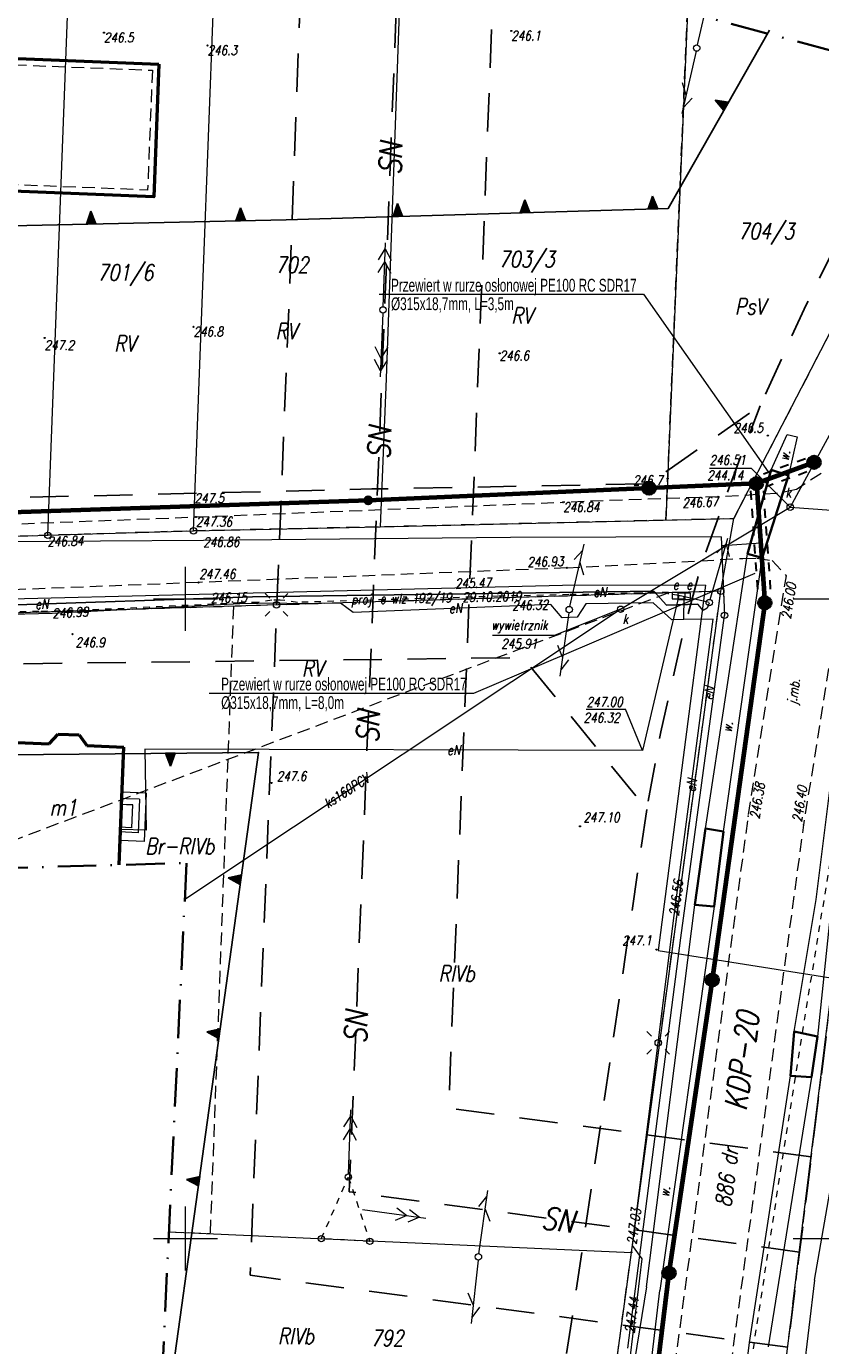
# Model space of a CAD drawing. Header units: millimetres. Extents: x 7436010 to 7436992, y 5663514 to 5666647.
# Tile 42 of 45: x 7436738 to 7436800, y 5666492 to 5666595. Entities that reach past the tile are written whole.
import ezdxf
from ezdxf.enums import TextEntityAlignment as Align

# ---------------------------------------------------------------- set-up
doc = ezdxf.new("R2010")
doc.units = ezdxf.units.MM
doc.header["$PDSIZE"] = 1
for name, pattern in [('0.7_0.7', [1.4, 0.7, -0.7]), ('1', [0]), ('2_EGBU_A', [0]), ('3', [1, 0.5, -0.5]), ('4', [2.5, 1.5, -1]), ('BUW', [1.5, 1, -0.5]), ('DUL', [1, 0.5, -0.5]), ('EGKK', [2, 1.5, -0.5]), ('GAK', [3.5, 2, -0.75, 0, -0.75]), ('GDE', [0]), ('GUZ', [1.5, 1, -0.5]), ('KOR', [2, 1, 1]), ('KOU', [1.5, 1, -0.5]), ('UBE', [0]), ('UPE', [2, 1, 1]), ('UPW', [2, 1, 1])]:
    doc.linetypes.add(name, pattern=pattern)
for name, color, linetype, lineweight in [('3 BUDYNEK W BUDOWIE', 7, 'Continuous', 50), ('4 JEZDNIA MB', 7, 'KOU', 18), ('_AA_Kanalizacja grawitacyjna - trasa', 244, 'Continuous', 70), ('_AA_Studnia kanalizacyjna bet.1000mm - symbol', 24, 'Continuous', 40), ('_HH_Przewiert OPIS', 7, 'Continuous', 25), ('_HH_Przewiert_przecisk w rurze osłonowej - trasa', 202, '0.7_0.7', 30), ('Dzialki', 7, 'GDE', 18), ('DZIALKI_SYT-WYS_T_0', 7, 'Continuous', 18), ('Działki zarys', 7, 'Continuous', 18), ('EBTPO_L_2', 7, '1', 18), ('EDZPD_L_1', 7, 'GDE', 18), ('EGBB_E_T_0', 7, 'Continuous', 18), ('EGBB_L_0', 7, '2_EGBU_A', 50), ('EKLPK_L_0', 96, 'EGKK', 18), ('EKLTK_T_0', 96, 'Continuous', 18), ('EUZOU_T_3', 7, 'Continuous', 18), ('EUZPU_L_3', 7, 'KOR', 18), ('EUZPU_L_7', 7, 'KOR', 18), ('Linie_opisowe', 7, 'Continuous', 5), ('MPZP', 6, '4', 25), ('Numery_dzialek', 7, 'Continuous', 18), ('Podzial_sekcyjny_krzyze', 7, 'Continuous', 13), ('Punkty', 7, 'Continuous', 18), ('PunPOMIAR1', 7, 'Continuous', 18), ('RzedPOMIAR1', 7, 'Continuous', 18), ('SDROK_T_0', 7, 'Continuous', 18), ('SDRPK_L_1', 7, 'KOU', 18), ('SDRPT_L_0', 7, '1', 35), ('SIEC_ENERGETYCZNA_L_0', 1, '3', 18), ('UEEOA_T_0', 1, 'Continuous', 18), ('UEEOC_T_0', 1, 'Continuous', 18), ('UEEOO_T_0', 1, 'Continuous', 18), ('UEEPA_L_6', 1, '1', 18), ('UEEPA_T_0', 1, 'Continuous', 18), ('UEEPA_T_2', 1, 'Continuous', 18), ('UEEPA_T_6', 1, 'Continuous', 18), ('UEEPA_T_7', 1, 'Continuous', 18), ('UEEPB_L_0', 1, 'UBE', 18), ('UEEPON_L_0', 1, 'UPE', 18), ('UKKOA_T_2', 34, 'Continuous', 18), ('UKKOO_T_2', 34, 'Continuous', 18), ('UKKPA_T_4', 34, 'Continuous', 18), ('UKKPOR_L_0', 34, '1', 18), ('UTTPA_T_2', 30, 'Continuous', 18), ('UTTPA_T_3', 30, 'Continuous', 18), ('UWWOC_T_0', 5, 'Continuous', 18), ('UWWPO_L_1', 5, '1', 18), ('UŻYTKI LINIE', 96, 'GUZ', 18), ('UŻYTKI OZNACZENIE', 96, 'Continuous', 18), ('WEKTOR WODOCIĄGI wo', 5, 'Continuous', 18), ('WUKOS_T_0', 7, 'Continuous', 18), ('WUKOS_T_1', 7, 'Continuous', 18), ('ZAKRES MAPY', 1, 'GAK', 35)]:
    doc.layers.add(name, color=color, linetype=linetype, lineweight=lineweight)
doc.layers.add('_AA Studnie 600 PP plamki', color=244, linetype='Continuous', lineweight=35, plot=False)
doc.layers.add('_AA Studnie 600 PP SIEĆ', color=244, linetype='Continuous', lineweight=35, plot=False)
doc.layers.add('_AA_Studnia kanalizacyjna bet.1000mm - plamki', color=255, linetype='Continuous')
doc.layers.add('_map', color=7, linetype='Continuous')
doc.styles.add('K1_ACAD', font='romans.shx', dxfattribs={"width": 0.8, "oblique": 12})
doc.styles.add('PLAN 2 pop.', font='ARIALN.TTF', dxfattribs={"width": 0.8})

# ---------------------------------------------------------------- blocks, each defined once
blk = doc.blocks.new('GRT')
at = {"linetype": 'Continuous'}
blk.add_circle((0, 0), 0.25, dxfattribs=at)
blk = doc.blocks.new('GRO')
at = {"linetype": 'Continuous'}
blk.add_circle((0, 0), 0.045, dxfattribs=at)
blk = doc.blocks.new('SUPE03')
at = {"linetype": 'Continuous'}
for p, q in [((0.25, 0), (5.25, 0)), ((2.9, 0.5), (3.76605, 0)), ((3.76605, 0), (2.9, -0.5)), ((3.9, 0.5), (4.76605, 0)), ((4.76605, 0), (3.9, -0.5))]:
    blk.add_line(p, q, dxfattribs=at)
blk = doc.blocks.new('SLS')
at = {"linetype": 'Continuous'}
blk.add_circle((0, 0), 0.25, dxfattribs=at)
blk = doc.blocks.new('STE')
at = {"linetype": 'Continuous'}
for p, q in [((0.5, 0.25), (-0.5, 0.25)), ((-0.5, 0.25), (-0.5, -0.25)), ((0.5, -0.25), (0.5, 0.25)), ((-0.5, -0.25), (0.5, -0.25))]:
    blk.add_line(p, q, dxfattribs=at)
blk = doc.blocks.new('LAT')
at = {"linetype": 'Continuous'}
for p, q in [((-0.53035, 0.53035), (-0.8839, 0.8839)), ((0.53035, 0.53035), (0.8839, 0.8839)), ((-0.53035, -0.53035), (-0.8839, -0.8839)), ((0.53035, -0.53035), (0.8839, -0.8839))]:
    blk.add_line(p, q, dxfattribs=at)
blk = doc.blocks.new('SUSM04_01')
at = {"linetype": 'Continuous'}
blk.add_circle((0, 0), 0.25, dxfattribs=at)
blk = doc.blocks.new('SUPE04')
at = {"linetype": 'Continuous'}
for p, q in [((0.25, 0), (5.25, 0)), ((3.9, 0.5), (4.76605, 0)), ((4.76605, 0), (3.9, -0.5))]:
    blk.add_line(p, q, dxfattribs=at)
blk = doc.blocks.new('WLZ')
at = {"linetype": 'Continuous'}
blk.add_circle((0, 0), 0.25, dxfattribs=at)
blk = doc.blocks.new('PLT')
at = {"linetype": 'Continuous'}
for p, q in [((0.25, 0), (5.25, 0)), ((3.76605, 0), (2.9, -0.5)), ((3.9, 0.5), (4.76605, 0))]:
    blk.add_line(p, q, dxfattribs=at)
blk = doc.blocks.new('SUPT01')
at = {"linetype": 'Continuous'}
for p, q in [((0.25, 0), (5.25, 0)), ((3.76605, 0), (2.9, -0.5)), ((3.9, 0.5), (4.76605, 0))]:
    blk.add_line(p, q, dxfattribs=at)
blk = doc.blocks.new('WSP')
at = {"linetype": 'Continuous'}
blk.add_circle((0, 0), 0.045, dxfattribs=at)
blk = doc.blocks.new('STUDZ')
at = {"layer": '3 BUDYNEK W BUDOWIE', "flags": 128}
blk.add_lwpolyline([(7436747.93, 5666591.81), (7436747.52, 5666581.44), (7436733.24, 5666582), (7436733.65, 5666592.37)], close=True, dxfattribs=at)
at = {"layer": '3 BUDYNEK W BUDOWIE', "linetype": 'BUW', "lineweight": 18, "flags": 128}
blk.add_lwpolyline([(7436747.41, 5666591.33), (7436747.04, 5666581.96), (7436733.76, 5666582.48), (7436734.13, 5666591.85)], close=True, dxfattribs=at)
at = {"layer": '4 JEZDNIA MB', "flags": 128}
for points in [[(7436804.28, 5666558.93), (7436801.27, 5666550.74), (7436798.32, 5666532.34), (7436790.81, 5666476.59), (7436786.19, 5666441.13)], [(7436795.86, 5666553), (7436796.95, 5666551.81), (7436793.98, 5666533.01), (7436786.46, 5666476.71)]]:
    blk.add_lwpolyline(points, dxfattribs=at)
at = {"layer": 'Dzialki'}
for p, q in [((7436739.24, 5666554.97), (7436740.81, 5666596.24)), ((7436750.63, 5666555.32), (7436752.19, 5666596.39)), ((7436727.85, 5666554.63), (7436739.24, 5666554.97)), ((7436739.24, 5666554.97), (7436750.63, 5666555.32)), ((7436791.85, 5666550.59), (7436637.36, 5666545.82)), ((7436784.86, 5666498.91), (7436791.85, 5666550.59)), ((7436748.71, 5666500.52), (7436784.86, 5666498.91))]:
    blk.add_line(p, q, dxfattribs=at)
at = {"layer": 'Działki zarys', "flags": 128}
blk.add_lwpolyline([(7436791.85, 5666550.59), (7436792.86, 5666556.27)], dxfattribs=at)
at = {"layer": 'EBTPO_L_2'}
for p, q in [((7436745.4, 5666534.38), (7436745.03, 5666534.39)), ((7436746.92, 5666534.81), (7436745.05, 5666534.88)), ((7436746.4, 5666534.34), (7436745.4, 5666534.38)), ((7436746.4, 5666534.34), (7436746.3, 5666531.72)), ((7436746.92, 5666534.81), (7436746.77, 5666531.03)), ((7436745.38, 5666533.91), (7436745.01, 5666533.93)), ((7436745.88, 5666533.89), (7436745.38, 5666533.91)), ((7436745.81, 5666532.11), (7436745.88, 5666533.89)), ((7436745.31, 5666532.13), (7436744.94, 5666532.15)), ((7436745.81, 5666532.11), (7436745.31, 5666532.13)), ((7436746.77, 5666531.03), (7436744.9, 5666531.1)), ((7436745.3, 5666531.76), (7436744.93, 5666531.78)), ((7436746.3, 5666531.72), (7436745.3, 5666531.76))]:
    blk.add_line(p, q, dxfattribs=at)
at = {"layer": 'EDZPD_L_1'}
for p, q in [((7436766.72, 5666596.59), (7436765.68, 5666567.22)), ((7436789.24, 5666595.85), (7436787.56, 5666556.15)), ((7436792.86, 5666556.27), (7436810.41, 5666590.2)), ((7436765.68, 5666567.22), (7436765.23, 5666555.63)), ((7436765.23, 5666555.63), (7436780.7, 5666556)), ((7436780.7, 5666556), (7436792.86, 5666556.27)), ((7436750.63, 5666555.32), (7436765.23, 5666555.63)), ((7436797.48, 5666494.85), (7436804.47, 5666551.66)), ((7436782.7, 5666482.94), (7436784.86, 5666498.91)), ((7436797.48, 5666494.85), (7436787.52, 5666415.51))]:
    blk.add_line(p, q, dxfattribs=at)
at = {"layer": 'EGBB_L_0'}
for p, q in [((7436739.34, 5666538.66), (7436740.04, 5666539.41)), ((7436740.04, 5666539.41), (7436741.7, 5666539.36)), ((7436741.7, 5666539.36), (7436742.3, 5666538.54)), ((7436736.84, 5666538.76), (7436739.34, 5666538.66)), ((7436742.3, 5666538.54), (7436745.19, 5666538.41)), ((7436744.82, 5666529.21), (7436745.19, 5666538.41))]:
    blk.add_line(p, q, dxfattribs=at)
at = {"layer": 'EKLPK_L_0', "linetype": 'GUZ', "flags": 128}
for points in [[(7436791.85, 5666550.59), (7436637.36, 5666545.82)], [(7436787.76, 5666550.46), (7436730.46, 5666528.8)], [(7436784.86, 5666498.91), (7436791.85, 5666550.59)], [(7436753.75, 5666549.41), (7436751.93, 5666500.38)], [(7436748.71, 5666500.52), (7436751.93, 5666500.38)]]:
    blk.add_lwpolyline(points, dxfattribs=at)
at = {"layer": 'EUZPU_L_3'}
for p, q in [((7436790.65, 5666532.06), (7436793.94, 5666553.51)), ((7436792.05, 5666531.81), (7436795.09, 5666553.21)), ((7436799.3, 5666526.51), (7436801.46, 5666543.81)), ((7436786.04, 5666496.21), (7436789.82, 5666526.09)), ((7436791.34, 5666525.96), (7436787.08, 5666495.92)), ((7436797.59, 5666516.18), (7436799.3, 5666526.51)), ((7436800.5, 5666526.27), (7436799.42, 5666515.8)), ((7436794.1, 5666491.86), (7436797.31, 5666512.71)), ((7436798.93, 5666512.6), (7436795.55, 5666491.52)), ((7436786.04, 5666496.21), (7436783.81, 5666482.58)), ((7436785.48, 5666482.42), (7436787.08, 5666495.92)), ((7436789.97, 5666460.08), (7436794.1, 5666491.86))]:
    blk.add_line(p, q, dxfattribs=at)
at = {"layer": 'EUZPU_L_7'}
for p, q in [((7436795.78, 5666560.09), (7436797.03, 5666562.86)), ((7436797.03, 5666562.86), (7436797.83, 5666562.66)), ((7436797.83, 5666562.66), (7436797.15, 5666559.65))]:
    blk.add_line(p, q, dxfattribs=at)
at = {"layer": 'Podzial_sekcyjny_krzyze', "color": 7, "lineweight": 13}
for p, q in [((7436750, 5666547.5), (7436750, 5666552.5)), ((7436747.5, 5666550), (7436752.5, 5666550)), ((7436797.5, 5666550), (7436802.5, 5666550)), ((7436750, 5666497.5), (7436750, 5666502.5)), ((7436747.5, 5666500), (7436752.5, 5666500)), ((7436797.5, 5666500), (7436802.5, 5666500))]:
    blk.add_line(p, q, dxfattribs=at)
at = {"layer": 'PunPOMIAR1'}
for p in [(7436796.95, 5666551.81), (7436793.98, 5666533.01), (7436798.32, 5666532.34)]:
    blk.add_point(p, dxfattribs=at)
at = {"layer": 'SDRPK_L_1'}
for p, q in [((7436799.71, 5666559.81), (7436797.76, 5666558.55)), ((7436791.65, 5666557.98), (7436779.53, 5666557.55)), ((7436796.22, 5666558.23), (7436791.65, 5666557.98)), ((7436797.76, 5666558.55), (7436796.22, 5666558.23)), ((7436750.82, 5666556.4), (7436779.53, 5666557.55)), ((7436728.21, 5666555.53), (7436750.82, 5666556.4)), ((7436779.82, 5666552.42), (7436793.58, 5666553.16)), ((7436793.58, 5666553.16), (7436794.66, 5666553.17)), ((7436794.66, 5666553.17), (7436795.86, 5666553)), ((7436779.82, 5666552.42), (7436751.02, 5666551.28)), ((7436751.02, 5666551.28), (7436727.74, 5666550.36))]:
    blk.add_line(p, q, dxfattribs=at)
at = {"layer": 'SDRPT_L_0'}
for p, q in [((7436795.78, 5666560.09), (7436793.94, 5666553.51)), ((7436795.78, 5666560.09), (7436797.15, 5666559.65)), ((7436797.15, 5666559.65), (7436795.09, 5666553.21)), ((7436795.09, 5666553.21), (7436793.94, 5666553.51)), ((7436790.65, 5666532.06), (7436789.82, 5666526.09)), ((7436790.65, 5666532.06), (7436792.05, 5666531.81)), ((7436792.05, 5666531.81), (7436791.34, 5666525.96)), ((7436789.82, 5666526.09), (7436791.34, 5666525.96)), ((7436797.31, 5666512.71), (7436797.59, 5666516.18)), ((7436797.59, 5666516.18), (7436799.42, 5666515.8)), ((7436799.42, 5666515.8), (7436798.93, 5666512.6)), ((7436797.31, 5666512.71), (7436798.93, 5666512.6))]:
    blk.add_line(p, q, dxfattribs=at)
at = {"layer": 'SIEC_ENERGETYCZNA_L_0'}
for p, q in [((7436754.23, 5666549.68), (7436751.21, 5666549.54)), ((7436755.67, 5666549.72), (7436754.23, 5666549.68)), ((7436756.76, 5666549.89), (7436755.67, 5666549.72)), ((7436757.41, 5666549.91), (7436756.76, 5666549.89)), ((7436758.75, 5666549.72), (7436757.41, 5666549.91)), ((7436766.59, 5666549.96), (7436758.75, 5666549.72)), ((7436774.43, 5666550.2), (7436766.59, 5666549.96)), ((7436779.98, 5666550.33), (7436774.43, 5666550.2)), ((7436785.54, 5666550.45), (7436779.98, 5666550.33)), ((7436787.76, 5666550.5), (7436785.54, 5666550.45)), ((7436787.76, 5666550.38), (7436787.76, 5666550.5)), ((7436788.56, 5666550.25), (7436787.76, 5666550.38)), ((7436738.54, 5666549.01), (7436728.06, 5666548.83)), ((7436744.22, 5666549.2), (7436738.54, 5666549.01)), ((7436748.2, 5666549.4), (7436744.22, 5666549.2)), ((7436751.21, 5666549.54), (7436748.2, 5666549.4)), ((7436800.38, 5666529.39), (7436798.77, 5666519.52)), ((7436798.77, 5666519.52), (7436797.98, 5666514.59)), ((7436797.98, 5666514.59), (7436797.2, 5666509.65)), ((7436797.2, 5666509.65), (7436796.42, 5666504.71)), ((7436796.42, 5666504.71), (7436795.66, 5666499.77)), ((7436795.66, 5666499.77), (7436794.9, 5666494.82)), ((7436794.9, 5666494.82), (7436794.15, 5666489.88))]:
    blk.add_line(p, q, dxfattribs=at)
at = {"layer": 'UEEOC_T_0'}
for p in [(7436781.33, 5666541.38), (7436785.74, 5666538.14)]:
    blk.add_line(p, (7436784.39, 5666541.38), dxfattribs=at)
at = {"layer": 'UEEPA_L_6', "linetype": 'DUL'}
for p, q in [((7436760.62, 5666499.98), (7436762.73, 5666504.8)), ((7436762.73, 5666504.8), (7436764.42, 5666499.77)), ((7436764.42, 5666499.77), (7436760.62, 5666499.98))]:
    blk.add_line(p, q, dxfattribs=at)
at = {"layer": 'UEEPB_L_0'}
for p, q in [((7436791.88, 5666554.84), (7436792.09, 5666549.84)), ((7436706.1, 5666548.48), (7436755.25, 5666550.15)), ((7436755.25, 5666550.15), (7436786.62, 5666550.59)), ((7436786.62, 5666550.59), (7436787.61, 5666549.51)), ((7436787.61, 5666549.51), (7436790.05, 5666549.58))]:
    blk.add_line(p, q, dxfattribs=at)
at = {"layer": 'UEEPON_L_0'}
for p, q in [((7436791.88, 5666554.84), (7436775.42, 5666554.81)), ((7436791.88, 5666554.84), (7436792.14, 5666548.71)), ((7436751.42, 5666554.55), (7436733.79, 5666554.46)), ((7436775.42, 5666554.81), (7436751.42, 5666554.55)), ((7436755.25, 5666550.15), (7436706.1, 5666548.48)), ((7436757.11, 5666549.67), (7436754.24, 5666549.6)), ((7436786.62, 5666550.59), (7436755.25, 5666550.15)), ((7436758.74, 5666549.61), (7436757.11, 5666549.67)), ((7436757.11, 5666549.67), (7436757.12, 5666549.53)), ((7436762.11, 5666549.66), (7436758.74, 5666549.61)), ((7436763.12, 5666548.94), (7436762.11, 5666549.66)), ((7436786.56, 5666549.7), (7436781.3, 5666549.61)), ((7436788.56, 5666550.25), (7436785.74, 5666538.14)), ((7436788.02, 5666548.36), (7436786.56, 5666549.7)), ((7436787.61, 5666549.51), (7436786.62, 5666550.59)), ((7436790.95, 5666549.71), (7436788.56, 5666550.25)), ((7436788.96, 5666548.38), (7436788.99, 5666550.19)), ((7436790.93, 5666549.66), (7436790.79, 5666549.28)), ((7436739.59, 5666548.86), (7436721.46, 5666548.42)), ((7436754.24, 5666549.6), (7436739.59, 5666548.86)), ((7436778.56, 5666549.57), (7436763.12, 5666548.94)), ((7436779.45, 5666548.52), (7436778.56, 5666549.57)), ((7436781.3, 5666549.61), (7436780.63, 5666548.56)), ((7436790.05, 5666549.58), (7436787.61, 5666549.51)), ((7436788.73, 5666523.5), (7436792.14, 5666548.71)), ((7436790.46, 5666549.1), (7436790.05, 5666549.58)), ((7436790.79, 5666549.28), (7436790.46, 5666549.1)), ((7436780.63, 5666548.56), (7436779.45, 5666548.52)), ((7436788.96, 5666548.38), (7436788.02, 5666548.36)), ((7436788.21, 5666525.24), (7436791.26, 5666548.42)), ((7436791.26, 5666548.42), (7436788.96, 5666548.38)), ((7436785.74, 5666538.14), (7436746.83, 5666538.24)), ((7436746.83, 5666538.24), (7436746.92, 5666531.92)), ((7436746.92, 5666531.92), (7436744.93, 5666531.98)), ((7436786.96, 5666515.29), (7436788.21, 5666525.24)), ((7436784.58, 5666491.41), (7436788.73, 5666523.5)), ((7436784.94, 5666499.45), (7436786.96, 5666515.29)), ((7436785.71, 5666498.4), (7436784.94, 5666499.45)), ((7436783.88, 5666483.42), (7436785.71, 5666498.4))]:
    blk.add_line(p, q, dxfattribs=at)
at = {"layer": 'UKKOA_T_2'}
for p, q in [((7436790.97, 5666560.23), (7436794.23, 5666560.23)), ((7436797.28, 5666557.17), (7436794.23, 5666560.23)), ((7436784.02, 5666549.19), (7436778.89, 5666547.16)), ((7436774.01, 5666547.16), (7436778.89, 5666547.16))]:
    blk.add_line(p, q, dxfattribs=at)
at = {"layer": 'UKKPOR_L_0'}
for p, q in [((7436814.56, 5666589.1), (7436797.28, 5666557.17)), ((7436784.02, 5666549.19), (7436797.28, 5666557.17)), ((7436797.28, 5666557.17), (7436808.12, 5666556.4)), ((7436749.94, 5666526.53), (7436784.02, 5666549.19))]:
    blk.add_line(p, q, dxfattribs=at)
at = {"layer": 'UŻYTKI LINIE', "flags": 128}
for points in [[(7436810.41, 5666590.2), (7436792.86, 5666556.27), (7436787.56, 5666556.15), (7436789.24, 5666595.85)], [(7436823.93, 5666586.6), (7436810.63, 5666566.41), (7436804.47, 5666551.66), (7436797.48, 5666494.85), (7436787.52, 5666415.51)], [(7436787.56, 5666556.15), (7436765.23, 5666555.63), (7436750.63, 5666555.32), (7436739.24, 5666554.97), (7436727.85, 5666554.63), (7436700.75, 5666553.81), (7436679.57, 5666553.17), (7436669.17, 5666552.83), (7436658.08, 5666552.47), (7436647.29, 5666552.17), (7436637.35, 5666551.87), (7436627.56, 5666551.57), (7436618.56, 5666551.33)], [(7436773.49, 5666416.41), (7436776.29, 5666435.52), (7436778.34, 5666450.7), (7436780.28, 5666465.03), (7436782.7, 5666482.94), (7436784.86, 5666498.91)]]:
    blk.add_lwpolyline(points, dxfattribs=at)
at = {"layer": 'WEKTOR WODOCIĄGI wo'}
for p, q in [((7436779.48, 5666551.05), (7436730.53, 5666549.83)), ((7436790.65, 5666551.06), (7436779.48, 5666551.05)), ((7436790.65, 5666551.06), (7436786.96, 5666522.52)), ((7436786.96, 5666522.52), (7436803.09, 5666519.96)), ((7436799.18, 5666496.73), (7436801.56, 5666510.33)), ((7436799.18, 5666496.73), (7436794.97, 5666462.04))]:
    blk.add_line(p, q, dxfattribs=at)
at = {"layer": 'ZAKRES MAPY', "ltscale": 1.5}
blk.add_lwpolyline([(7436499.64, 5664770.19), (7436618.18, 5665205.39), (7436683.21, 5665437.78), (7436699.29, 5665515.69), (7436766.55, 5666002.2), (7436830.55, 5666510.53), (7436842.09, 5666581.76), (7436785.51, 5666596.85), (7436785.51, 5666596.85), (7436586.58, 5666594.14), (7436584.94, 5666524.7), (7436750.08, 5666529.35), (7436745.08, 5666424.3), (7436720.95, 5666302.3), (7436720.95, 5666302.3), (7436688.83, 5666001.55), (7436443.21, 5666009.35), (7436440.09, 5665956.61), (7436694.21, 5665946.11), (7436662.94, 5665733.97), (7436630.66, 5665497.39), (7436531.49, 5665129.94)], dxfattribs=at)
at = {"layer": 'Punkty'}
for name, p in [('GRT', (7436739.24, 5666554.97)), ('GRT', (7436750.63, 5666555.32)), ('GRT', (7436791.85, 5666550.59)), ('GRO', (7436784.86, 5666498.91))]:
    blk.add_blockref(name, p, dxfattribs=at)
at = {"layer": 'UEEPA_T_0'}
for p in [(7436788.56, 5666550.25), (7436788.99, 5666550.19)]:
    blk.add_blockref('STE', p, dxfattribs=at)
at = {"layer": 'UEEPA_T_2'}
for name, p, rotation in [('SUPE04', (7436790.95, 5666549.71), 74.00558142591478), ('SLS', (7436792.14, 5666548.71), 0.06209006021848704)]:
    blk.add_blockref(name, p, dxfattribs=dict(at, rotation=rotation))
for name, p in [('LAT', (7436757.12, 5666549.53)), ('SLS', (7436757.12, 5666549.53)), ('SUSM04_01', (7436790.95, 5666549.71)), ('LAT', (7436786.96, 5666515.29)), ('SLS', (7436786.96, 5666515.29))]:
    blk.add_blockref(name, p, dxfattribs=at)
at = {"layer": 'UEEPA_T_6'}
for p, rotation in [((7436762.73, 5666504.8), 87.70811566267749), ((7436763.58, 5666502.29), 352.3748758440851)]:
    blk.add_blockref('SUPE03', p, dxfattribs=dict(at, rotation=rotation))
for p in [(7436762.73, 5666504.8), (7436760.62, 5666499.98), (7436764.42, 5666499.77)]:
    blk.add_blockref('SUSM04_01', p, dxfattribs=at)
at = {"layer": 'UEEPA_T_7'}
for name, rotation in [('SUPE03', 87.7761990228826), ('SUPE03', 267.5859285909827), ('SLS', 0.06075134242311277)]:
    blk.add_blockref(name, (7436765.44, 5666572.59), dxfattribs=dict(at, rotation=rotation))
at = {"layer": 'UKKPA_T_4'}
for p in [(7436797.28, 5666557.17), (7436784.02, 5666549.19)]:
    blk.add_blockref('WLZ', p, dxfattribs=at)
at = {"layer": 'UTTPA_T_2'}
for p, rotation in [((7436780, 5666549.16), 77.20781995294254), ((7436780, 5666549.16), 262.009290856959), ((7436772.9, 5666498.56), 82.00927906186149), ((7436772.9, 5666498.56), 263.961632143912)]:
    blk.add_blockref('SUPT01', p, dxfattribs=dict(at, rotation=rotation))
for p in [(7436780, 5666549.16), (7436772.9, 5666498.56)]:
    blk.add_blockref('SUSM04_01', p, dxfattribs=at)
at = {"layer": 'UTTPA_T_3'}
for name, rotation in [('PLT', 76.89548911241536), ('SLS', 0.06211738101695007), ('PLT', 257.3082902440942)]:
    blk.add_blockref(name, (7436789.97, 5666593.06), dxfattribs=dict(at, rotation=rotation))
at = {"layer": 'WUKOS_T_0'}
for p in [(7436743.63, 5666594.26), (7436775.47, 5666594.4), (7436751.72, 5666593.26), (7436738.99, 5666570.4), (7436750.63, 5666571.27), (7436774.56, 5666569.2), (7436791.65, 5666557.98), (7436750.72, 5666557.36), (7436779.53, 5666557.55), (7436750.82, 5666556.4), (7436779.82, 5666552.42), (7436751.02, 5666551.28)]:
    blk.add_blockref('WSP', p, dxfattribs=at)
for p, rotation in [((7436795.53, 5666562.76), 0.06241790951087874), ((7436787.7, 5666559.41), 0.06170756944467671), ((7436741.17, 5666547.24), 0.06039617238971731), ((7436756.72, 5666535.61), 0.0602049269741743), ((7436780.84, 5666532.22), 0.06107919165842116), ((7436786.83, 5666522.58), 0.06162560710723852)]:
    blk.add_blockref('WSP', p, dxfattribs=dict(at, rotation=rotation))
at = {"layer": 'DZIALKI_SYT-WYS_T_0', "style": 'K1_ACAD', "oblique": 12, "width": 0.8}
for s, p in [('704/3', (7436795.4, 5666578.66)), ('702', (7436758.33, 5666576.11)), ('703/3', (7436776.68, 5666576.47)), ('792', (7436765.77, 5666492.21))]:
    blk.add_text(s, height=1.25, dxfattribs=at).set_placement(p, align=Align.MIDDLE)
blk.add_text('886', height=1.25, rotation=82.328, dxfattribs=at).set_placement((7436792.19, 5666503.74), align=Align.MIDDLE)
at = {"layer": 'EGBB_E_T_0', "style": 'K1_ACAD', "oblique": 12, "width": 0.8}
blk.add_text('m1', height=1.25, dxfattribs=at).set_placement((7436740.46, 5666533.7), align=Align.MIDDLE)
at = {"layer": 'EKLTK_T_0', "style": 'K1_ACAD', "oblique": 12, "width": 0.8}
for s, p in [('RV', (7436759.94, 5666544.55)), ('Br-RIVb', (7436749.56, 5666530.67)), ('RIVb', (7436771.21, 5666520.7))]:
    blk.add_text(s, height=1.25, dxfattribs=at).set_placement(p, align=Align.MIDDLE)
at = {"layer": 'EUZOU_T_3', "style": 'K1_ACAD', "oblique": 12, "width": 0.8}
blk.add_text('w.', height=0.75, rotation=77.1682, dxfattribs=at).set_placement((7436797.21, 5666561.14), align=Align.CENTER)
for rotation, p in [(81.5344, (7436792.38, 5666540)), (82.4659, (7436787.48, 5666503.67))]:
    blk.add_text('w.', height=0.75, rotation=rotation, dxfattribs=at).set_placement(p, align=Align.MIDDLE)
at = {"layer": 'Numery_dzialek', "style": 'K1_ACAD', "oblique": 12, "width": 0.8}
blk.add_text('701/6', height=1.25, dxfattribs=at).set_placement((7436743.12, 5666576.14), align=Align.TOP_LEFT)
at = {"layer": 'RzedPOMIAR1', "style": 'K1_ACAD', "oblique": 12, "width": 0.8}
for s, rotation, p in [('246.00', 81.0227, (7436797.31, 5666548.38)), ('246.38', 81.0227, (7436794.86, 5666532.76)), ('246.40', 80.8915, (7436798.17, 5666532.51))]:
    blk.add_text(s, height=0.75, rotation=rotation, dxfattribs=at).set_placement(p)
at = {"layer": 'SDROK_T_0', "style": 'K1_ACAD', "oblique": 12, "width": 0.8}
blk.add_text('j.mb.', height=0.75, rotation=81.7434, dxfattribs=at).set_placement((7436797.39, 5666541.77), align=Align.MIDDLE_LEFT)
at = {"layer": 'SIEC_ENERGETYCZNA_L_0', "style": 'K1_ACAD', "oblique": 12, "width": 0.8}
blk.add_text('proj. e wlz 192/19  29.10.2019', height=0.75, rotation=1.1812, dxfattribs=at).set_placement((7436762.96, 5666549.57))
at = {"layer": 'UEEOA_T_0', "style": 'K1_ACAD', "oblique": 12, "width": 0.8}
blk.add_text('e', height=0.75, dxfattribs=at).set_placement((7436788.33, 5666550.73), align=Align.CENTER)
blk.add_text('e', height=0.75, dxfattribs=at).set_placement((7436789.16, 5666550.73))
at = {"layer": 'UEEOC_T_0', "style": 'K1_ACAD', "oblique": 12, "width": 0.8}
for s, rotation, p in [('246.84', 1.2902, (7436739.21, 5666554.1)), ('246.56', 82.5041, (7436788.55, 5666525.17)), ('247.03', 82.7326, (7436785.26, 5666499.49)), ('247.44', 82.6338, (7436785.09, 5666492.55))]:
    blk.add_text(s, height=0.75, rotation=rotation, dxfattribs=at).set_placement(p)
blk.add_text('246.86', height=0.75, rotation=0.6095, dxfattribs=at).set_placement((7436751.38, 5666554.8), align=Align.TOP_LEFT)
for s, rotation, p in [('246.15', 0.8036, (7436751.98, 5666550.07)), ('246.99', 2.8917, (7436739.59, 5666548.86))]:
    blk.add_text(s, height=0.75, rotation=rotation, dxfattribs=at).set_placement(p, align=Align.MIDDLE_LEFT)
blk.add_text('246.32', height=0.75, rotation=1.6776, dxfattribs=at).set_placement((7436778.36, 5666549.55), align=Align.MIDDLE_RIGHT)
for s, p in [('247.00', (7436781.36, 5666542.32)), ('246.32', (7436781.13, 5666541.08))]:
    blk.add_text(s, height=0.75, dxfattribs=at).set_placement(p, align=Align.TOP_LEFT)
at = {"layer": 'UEEOO_T_0', "style": 'K1_ACAD', "oblique": 12, "width": 0.8}
for rotation, p in [(0.8036, (7436782.4, 5666550.53)), (1.946, (7436738.77, 5666549.59)), (2.3365, (7436771.11, 5666549.27)), (82.5041, (7436789.55, 5666535.43))]:
    blk.add_text('eN', height=0.75, rotation=rotation, dxfattribs=at).set_placement(p, align=Align.MIDDLE)
blk.add_text('eN', height=0.75, rotation=82.3073, dxfattribs=at).set_placement((7436791.24, 5666542.07))
blk.add_text('eN', height=0.75, dxfattribs=at).set_placement((7436770.97, 5666537.81), align=Align.CENTER)
at = {"layer": 'UKKOA_T_2', "style": 'K1_ACAD', "oblique": 12, "width": 0.8}
for s, p in [('246.51', (7436790.97, 5666561.23)), ('244.14', (7436790.79, 5666560.03)), ('k', (7436784.18, 5666548.8)), ('wywietrznik', (7436773.89, 5666548.32)), ('245.91', (7436774.69, 5666546.87))]:
    blk.add_text(s, height=0.75, dxfattribs=at).set_placement(p, align=Align.TOP_LEFT)
blk.add_text('k', height=0.75, dxfattribs=at).set_placement((7436796.91, 5666557.92))
at = {"layer": 'UKKOO_T_2', "style": 'K1_ACAD', "oblique": 12, "width": 0.8}
blk.add_text('ks160PCV', height=0.75, rotation=32.7352, dxfattribs=at).set_placement((7436762.79, 5666534.68), align=Align.CENTER)
at = {"layer": 'UWWOC_T_0', "style": 'K1_ACAD', "oblique": 12, "width": 0.8}
blk.add_text('245.47', height=0.75, rotation=1.5322, dxfattribs=at).set_placement((7436771.08, 5666550.82))
at = {"layer": 'UŻYTKI OZNACZENIE', "style": 'K1_ACAD', "oblique": 12, "width": 0.8}
for s, p in [('PsV', (7436794.15, 5666572.86)), ('RV', (7436776.32, 5666572.15)), ('RV', (7436757.88, 5666570.94)), ('RV', (7436745.27, 5666569.96)), ('RIVb', (7436758.64, 5666492.37))]:
    blk.add_text(s, height=1.25, dxfattribs=at).set_placement(p, align=Align.MIDDLE)
blk.add_text('dr', height=1.25, rotation=82.328, dxfattribs=at).set_placement((7436792.53, 5666506.39), align=Align.MIDDLE)
at = {"layer": 'WUKOS_T_1', "style": 'K1_ACAD', "oblique": 12, "width": 0.8}
for s, p in [('246.5', (7436743.63, 5666594.26)), ('246.1', (7436775.47, 5666594.4)), ('246.3', (7436751.72, 5666593.26)), ('246.8', (7436750.63, 5666571.27)), ('247.2', (7436738.99, 5666570.21)), ('246.6', (7436774.56, 5666569.39)), ('247.5', (7436750.71, 5666558.25)), ('246.84', (7436779.53, 5666557.55)), ('247.36', (7436750.82, 5666556.4)), ('247.46', (7436751.08, 5666552.32))]:
    blk.add_text(s, height=0.75, dxfattribs=at).set_placement(p, align=Align.TOP_LEFT)
for s, rotation, p in [('246.5', 0.0624, (7436795.16, 5666562.99)), ('246.7', 0.0617, (7436787.31, 5666558.9)), ('247.1', 0.0616, (7436786.45, 5666522.92))]:
    blk.add_text(s, height=0.75, rotation=rotation, dxfattribs=at).set_placement(p, align=Align.RIGHT)
blk.add_text('246.67', height=0.75, rotation=2.2035, dxfattribs=at).set_placement((7436791.65, 5666557.98), align=Align.TOP_RIGHT)
for s, rotation, p in [('246.93', 1.4317, (7436776.72, 5666553.25)), ('246.9', 0.0604, (7436741.4, 5666546.97))]:
    blk.add_text(s, height=0.75, rotation=rotation, dxfattribs=at).set_placement(p, align=Align.TOP_LEFT)
for s, rotation, p in [('247.6', 0.0602, (7436757.14, 5666535.76)), ('247.10', 0.0611, (7436781.11, 5666532.54))]:
    blk.add_text(s, height=0.75, rotation=rotation, dxfattribs=at).set_placement(p)
blk = doc.blocks.new('MPZP')
at = {"layer": 'MPZP'}
for points in [[(7436792.28, 5666587.58), (7436791.23, 5666587.75), (7436791.9, 5666586.93)], [(7436766.8, 5666578.67), (7436766.4, 5666579.66), (7436766.05, 5666578.65)], [(7436776.74, 5666578.96), (7436776.34, 5666579.95), (7436775.99, 5666578.95)], [(7436786.74, 5666579.26), (7436786.34, 5666580.25), (7436785.99, 5666579.24)], [(7436742.82, 5666578.07), (7436742.42, 5666579.06), (7436742.07, 5666578.05)], [(7436754.51, 5666578.33), (7436754.12, 5666579.32), (7436753.76, 5666578.31)], [(7436748.27, 5666536.69), (7436748.65, 5666535.69), (7436749.02, 5666536.69)], [(7436754.2, 5666527.18), (7436753.16, 5666526.94), (7436754.1, 5666526.44)], [(7436752.53, 5666515.15), (7436751.49, 5666514.91), (7436752.43, 5666514.4)], [(7436750.93, 5666503.61), (7436749.89, 5666503.37), (7436750.83, 5666502.86)]]:
    blk.add_hatch(color=256, dxfattribs=at).paths.add_polyline_path(points)
at = {"layer": 'MPZP', "color": 220, "ltscale": 2, "flags": 128}
for points in [[(7436796.9, 5666490.26), (7436754.87, 5666495.88), (7436757.95, 5666572.89), (7436758.79, 5666595.42)], [(7436797.83, 5666497.7), (7436762.63, 5666502.41), (7436765.44, 5666572.59), (7436766.31, 5666595.18)], [(7436798.74, 5666505.14), (7436770.4, 5666508.94), (7436772.94, 5666572.29), (7436773.83, 5666595.23)]]:
    blk.add_lwpolyline(points, dxfattribs=at)
at = {"layer": 'MPZP', "linetype": 'Continuous', "ltscale": 2, "flags": 128}
for points in [[(7436628.53, 5666575.44), (7436679, 5666576.64), (7436712.34, 5666577.39), (7436757.68, 5666578.4), (7436787.56, 5666579.28), (7436795.49, 5666593.21)], [(7436691.03, 5666536.15), (7436755.53, 5666536.76), (7436747.77, 5666480.77)]]:
    blk.add_lwpolyline(points, dxfattribs=at)
at = {"layer": 'MPZP', "ltscale": 2, "flags": 128}
for points in [[(7436627.7, 5666555.05), (7436681.46, 5666555.68), (7436734.91, 5666556.64), (7436764.39, 5666557.35), (7436786.04, 5666557.75), (7436794.75, 5666563.86), (7436798.34, 5666571.74), (7436801.33, 5666577.75), (7436808.35, 5666589.08)], [(7436822.53, 5666584.47), (7436810.63, 5666566.41), (7436804.47, 5666551.66), (7436797.48, 5666494.85), (7436787.52, 5666415.51), (7436785.48, 5666400.66)], [(7436627.18, 5666542.09), (7436691.16, 5666543.13), (7436776.22, 5666544.16), (7436785.89, 5666532.3), (7436786.98, 5666538.36), (7436788.86, 5666546.64), (7436790.1, 5666551.25), (7436792.1, 5666556.89), (7436794.75, 5666563.86)], [(7436785.89, 5666532.3), (7436781.02, 5666499.08), (7436775.93, 5666465.22), (7436771.24, 5666433.27), (7436770.23, 5666426.64), (7436769.49, 5666423.51), (7436768.61, 5666420.36), (7436767.57, 5666417.68), (7436766.38, 5666415.03), (7436765.32, 5666412.91), (7436763.56, 5666410.14), (7436760.97, 5666406.54), (7436756.21, 5666401.05), (7436750.28, 5666394.31), (7436739.08, 5666381.49)]]:
    blk.add_lwpolyline(points, dxfattribs=at)
at = {"layer": 'MPZP', "ltscale": 2}
for points in [[(7436792.28, 5666587.58), (7436791.23, 5666587.75), (7436791.9, 5666586.93), (7436792.28, 5666587.58)], [(7436766.8, 5666578.67), (7436766.4, 5666579.66), (7436766.05, 5666578.65), (7436766.8, 5666578.67)], [(7436776.74, 5666578.96), (7436776.34, 5666579.95), (7436775.99, 5666578.95), (7436776.74, 5666578.96)], [(7436786.74, 5666579.26), (7436786.34, 5666580.25), (7436785.99, 5666579.24), (7436786.74, 5666579.26)], [(7436742.82, 5666578.07), (7436742.42, 5666579.06), (7436742.07, 5666578.05), (7436742.82, 5666578.07)], [(7436754.51, 5666578.33), (7436754.12, 5666579.32), (7436753.76, 5666578.31), (7436754.51, 5666578.33)], [(7436748.27, 5666536.69), (7436748.65, 5666535.69), (7436749.02, 5666536.69), (7436748.27, 5666536.69)], [(7436754.2, 5666527.18), (7436753.16, 5666526.94), (7436754.1, 5666526.44), (7436754.2, 5666527.18)], [(7436752.53, 5666515.15), (7436751.49, 5666514.91), (7436752.43, 5666514.4), (7436752.53, 5666515.15)], [(7436750.93, 5666503.61), (7436749.89, 5666503.37), (7436750.83, 5666502.86), (7436750.93, 5666503.61)]]:
    blk.add_lwpolyline(points, close=True, dxfattribs=at)
at = {"layer": 'MPZP', "color": 220, "style": 'K1_ACAD', "oblique": 12, "width": 0.8}
for rotation, p in [(87.7762, (7436765.85, 5666583.18)), (87.7081, (7436764.98, 5666560.93)), (87.7081, (7436764.09, 5666538.76)), (87.7081, (7436763.15, 5666515.27)), (352.3749, (7436778.95, 5666500.23))]:
    blk.add_text('SN', height=1.75, rotation=rotation, dxfattribs=at).set_placement(p, align=Align.MIDDLE)
at = {"layer": 'MPZP', "style": 'K1_ACAD', "oblique": 12, "width": 0.8}
blk.add_text('KDP-20', height=1.75, rotation=82.328, dxfattribs=at).set_placement((7436794.19, 5666508.61), align=Align.BOTTOM_LEFT)

msp = doc.modelspace()

# ---------------------------------------------------------------- hatches: boundary and pattern name
at = {"layer": '_AA Studnie 600 PP plamki', "lineweight": 80}
h = msp.add_hatch(color=256, dxfattribs=at)
h.dxf.hatch_style = 1
edge = h.paths.add_edge_path()
edge.add_arc((7436764.29, 5666557.7), 0.3, 0, 360)
h = msp.add_hatch(color=256, dxfattribs=at)
h.dxf.hatch_style = 1
edge = h.paths.add_edge_path()
edge.add_arc((7436764.29, 5666557.7), 0.3, 0, 360)
at = {"layer": '_AA_Studnia kanalizacyjna bet.1000mm - plamki', "linetype": 'Continuous'}
h = msp.add_hatch(color=256, dxfattribs=at)
edge = h.paths.add_edge_path()
edge.add_arc((7436799.14, 5666560.67), 0.5, 0, 360)
h = msp.add_hatch(color=256, dxfattribs=at)
edge = h.paths.add_edge_path()
edge.add_arc((7436786.24, 5666558.65), 0.5, 0, 360)
h = msp.add_hatch(color=256, dxfattribs=at)
edge = h.paths.add_edge_path()
edge.add_arc((7436794.63, 5666559.01), 0.5, 0, 360)
h = msp.add_hatch(color=256, dxfattribs=at)
edge = h.paths.add_edge_path()
edge.add_arc((7436795.29, 5666549.69), 0.5, 0, 360)
h = msp.add_hatch(color=256, dxfattribs=at)
edge = h.paths.add_edge_path()
edge.add_arc((7436791.18, 5666520.21), 0.5, 0, 360)
h = msp.add_hatch(color=256, dxfattribs=at)
edge = h.paths.add_edge_path()
edge.add_arc((7436787.8, 5666497.3), 0.5, 0, 360)

# ---------------------------------------------------------------- linework, layer by layer
at = {"layer": '_AA Studnie 600 PP SIEĆ'}
msp.add_circle((7436764.29, 5666557.7), 0.3, dxfattribs=at)
at = {"layer": '_AA_Kanalizacja grawitacyjna - trasa'}
for points in [[(7436799.14, 5666560.67), (7436794.63, 5666559.01), (7436795.29, 5666549.69), (7436791.18, 5666520.21), (7436787.8, 5666497.3), (7436784.56, 5666470.85), (7436779.77, 5666457.42), (7436776.83, 5666431.17), (7436773.64, 5666409.33), (7436774.03, 5666391), (7436767.3, 5666342.68), (7436767.3, 5666342.68), (7436762, 5666342.3), (7436760.24, 5666328.93)], [(7436794.63, 5666559.01), (7436794.63, 5666559.01), (7436794.63, 5666559.01), (7436794.63, 5666559.01), (7436786.24, 5666558.65), (7436764.31, 5666557.7), (7436734.02, 5666556.67), (7436727.02, 5666556.43), (7436698.46, 5666555.46), (7436678.68, 5666554.58), (7436647.96, 5666553.21), (7436615.94, 5666552.54)]]:
    msp.add_lwpolyline(points, dxfattribs=at)
at = {"layer": '_AA_Studnia kanalizacyjna bet.1000mm - symbol', "linetype": 'Continuous'}
for centre in [(7436799.14, 5666560.67), (7436786.24, 5666558.65), (7436794.63, 5666559.01), (7436795.29, 5666549.69), (7436791.18, 5666520.21), (7436787.8, 5666497.3)]:
    msp.add_circle(centre, 0.5, dxfattribs=at)
at = {"layer": '_HH_Przewiert_przecisk w rurze osłonowej - trasa'}
for points in [[(7436798.47, 5666560.96), (7436794.93, 5666559.65)], [(7436798.57, 5666559.92), (7436795.41, 5666558.76)], [(7436794.17, 5666558.44), (7436794.76, 5666550.16)], [(7436795.18, 5666558.44), (7436795.76, 5666550.21)]]:
    msp.add_lwpolyline(points, dxfattribs=at)
at = {"layer": 'Linie_opisowe'}
for p, q in [((7436765.13, 5666573.82), (7436785.82, 5666573.82)), ((7436785.82, 5666573.82), (7436795.56, 5666559.92)), ((7436794.98, 5666554.36), (7436791.98, 5666554.14)), ((7436772.54, 5666542.64), (7436794.54, 5666552.01)), ((7436751.85, 5666542.64), (7436772.54, 5666542.64))]:
    msp.add_line(p, q, dxfattribs=at)
at = {"layer": 'UWWPO_L_1', "linetype": 'UPW'}
for p, q in [((7436779.48, 5666551.05), (7436730.53, 5666549.83)), ((7436790.65, 5666551.06), (7436779.48, 5666551.05)), ((7436790.65, 5666551.06), (7436786.96, 5666522.52)), ((7436786.96, 5666522.52), (7436803.09, 5666519.96)), ((7436799.18, 5666496.73), (7436794.97, 5666462.04))]:
    msp.add_line(p, q, dxfattribs=at)
at = {"layer": 'UWWPO_L_1', "linetype": '1'}
msp.add_line((7436799.18, 5666496.73), (7436801.56, 5666510.33), dxfattribs=at)

# ---------------------------------------------------------------- block references
at = {"layer": '_map'}
msp.add_blockref('STUDZ', (0, 0), dxfattribs=at)
at = {"layer": 'MPZP'}
msp.add_blockref('MPZP', (0.18, 1.24), dxfattribs=at)

# ---------------------------------------------------------------- texts
at = {"layer": '_HH_Przewiert OPIS', "style": 'PLAN 2 pop.', "width": 0.8}
for s, p in [('Przewiert w rurze osłonowej PE100 RC SDR17', (7436766.07, 5666574.02)), ('%%c315x18,7mm, L=3,5m', (7436766.07, 5666572.57)), ('Przewiert w rurze osłonowej PE100 RC SDR17', (7436752.79, 5666542.84)), ('%%c315x18,7mm, L=8,0m', (7436752.79, 5666541.39))]:
    msp.add_text(s, height=1, dxfattribs=at).set_placement(p)

doc.saveas('drawing.dxf')
